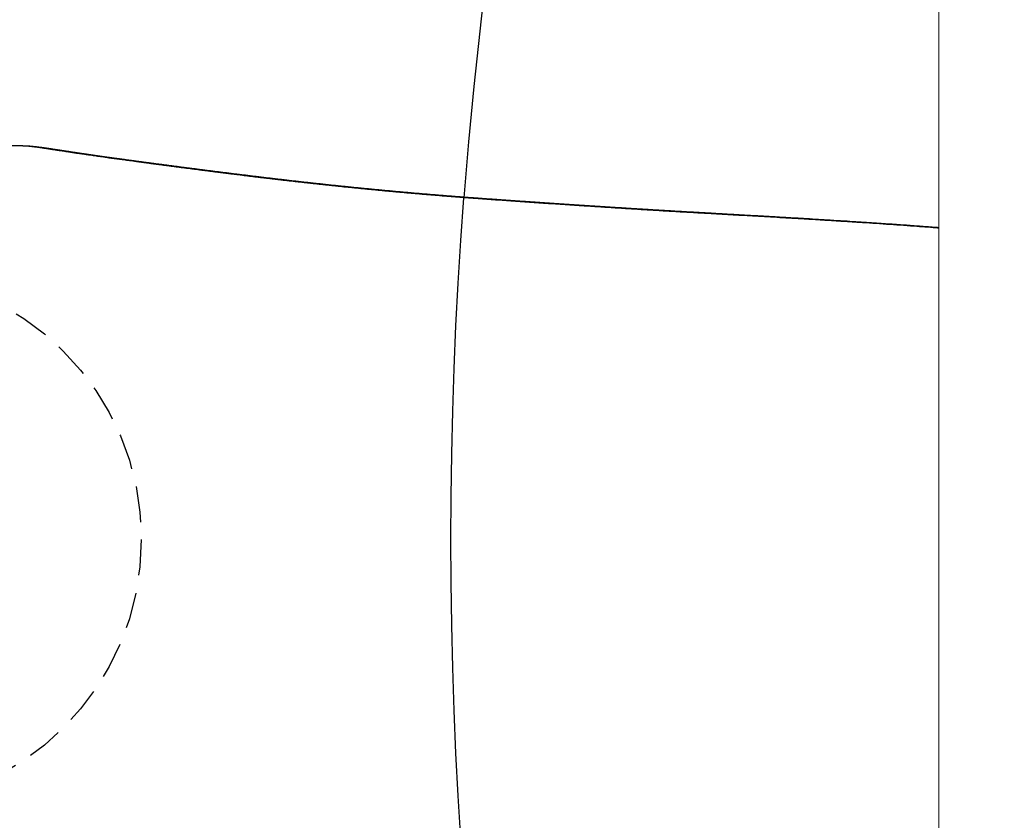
# Model space of a CAD drawing. Header units: millimetres. Extents: x -6792 to 22441, y -13430 to 4653.
# Tile 95 of 256: x -3667.23 to -3660.39, y -8078.49 to -8072.92. Entities that reach past the tile are written whole.
import ezdxf
from ezdxf import colors
from ezdxf.entities.mleader import LeaderData, LeaderLine
from ezdxf.math import Vec2, Vec3

# ---------------------------------------------------------------- set-up
doc = ezdxf.new("R2010")
doc.units = ezdxf.units.MM
doc.linetypes.add('DASHED', pattern=[19.05, 12.7, -6.35])
doc.linetypes.add('HIDDEN', pattern=[0.375, 0.25, -0.125])
doc.layers.add('_A_OPIS', color=253, linetype='Continuous', lineweight=9)
doc.layers.add('drzwi', color=30, linetype='Continuous', lineweight=20)
doc.styles.get("Standard").update_dxf_attribs({"font": 'arial.ttf'})

# ---------------------------------------------------------------- blocks, each defined once
blk = doc.blocks.new('_Dot')
at = {"color": 0, "linetype": 'ByBlock', "lineweight": -2}
blk.add_line((-0.5, 0), (-1, 0), dxfattribs=at)
at = {"color": 0, "linetype": 'ByBlock', "const_width": 0.5}
blk.add_lwpolyline([(-0.25, 0, 1), (0.25, 0, 1)], format="xyb", close=True, dxfattribs=at)

msp = doc.modelspace()

# ---------------------------------------------------------------- linework, layer by layer
for p, q in [((-3667.2088, -8073.802), (-3667.2092, -8073.802)), ((-3664.0452, -8074.1665), (-3664.0595, -8074.1674))]:
    msp.add_line(p, q)
at = {"color": 9, "linetype": 'HIDDEN', "true_color": 0xb8b8b8}
msp.add_circle((-3668.2344, -8076.5348), 1.85, dxfattribs=at)
msp.add_ellipse((-3644.2344, -8076.5348), major_axis=(0, -25), ratio=0.8, start_param=10.404929, end_param=10.900484)
at = {"color": 9, "linetype": 'DASHED', "true_color": 0xb8b8b8, "extrusion": (0, 0, -1)}
msp.add_ellipse((-3644.2344, -8076.5348), major_axis=(0, -25), ratio=0.8, start_param=1.475706, end_param=1.665886, dxfattribs=at)
for points, knots in [([(-3667.2092, -8073.802), (-3667.2108, -8073.802), (-3667.2135, -8073.802), (-3667.2172, -8073.802), (-3667.22, -8073.802), (-3667.2225, -8073.8019), (-3667.2249, -8073.8019), (-3667.2271, -8073.8019), (-3667.2291, -8073.8019), (-3667.231, -8073.8019), (-3667.2331, -8073.8019), (-3667.2352, -8073.8018), (-3667.2377, -8073.8018), (-3667.241, -8073.8018), (-3667.2452, -8073.8018), (-3667.2501, -8073.8018), (-3667.2544, -8073.8017), (-3667.2578, -8073.8017), (-3667.2602, -8073.8017), (-3667.2624, -8073.8017), (-3667.2643, -8073.8017), (-3667.2661, -8073.8017), (-3667.2677, -8073.8017), (-3667.2695, -8073.8016), (-3667.2715, -8073.8016), (-3667.2737, -8073.8016), (-3667.276, -8073.8016), (-3667.2782, -8073.8016), (-3667.2806, -8073.8016), (-3667.283, -8073.8016), (-3667.2855, -8073.8016), (-3667.2881, -8073.8016), (-3667.2916, -8073.8015), (-3667.2959, -8073.8015), (-3667.3005, -8073.8015), (-3667.3044, -8073.8015), (-3667.3076, -8073.8015), (-3667.3105, -8073.8015), (-3667.3132, -8073.8015), (-3667.3159, -8073.8015), (-3667.3183, -8073.8015), (-3667.3206, -8073.8014), (-3667.323, -8073.8014), (-3667.3257, -8073.8014), (-3667.3285, -8073.8014), (-3667.3316, -8073.8014), (-3667.3347, -8073.8014), (-3667.3376, -8073.8014), (-3667.3403, -8073.8014), (-3667.3429, -8073.8014), (-3667.3453, -8073.8014), (-3667.3474, -8073.8014), (-3667.3492, -8073.8014), (-3667.3513, -8073.8014), (-3667.3538, -8073.8014), (-3667.3567, -8073.8014), (-3667.3591, -8073.8014), (-3667.3611, -8073.8014), (-3667.3628, -8073.8014), (-3667.3647, -8073.8014), (-3667.3668, -8073.8014), (-3667.3691, -8073.8014), (-3667.3715, -8073.8014), (-3667.374, -8073.8014), (-3667.3769, -8073.8014), (-3667.38, -8073.8014), (-3667.3833, -8073.8014), (-3667.3863, -8073.8014), (-3667.3888, -8073.8014), (-3667.391, -8073.8014), (-3667.3931, -8073.8014), (-3667.3952, -8073.8014), (-3667.3974, -8073.8014), (-3667.3998, -8073.8014), (-3667.4015, -8073.8014), (-3667.4024, -8073.8014)], [0, 0, 0, 0, 0.025346, 0.041514, 0.055857, 0.06875, 0.08098, 0.092572, 0.102123, 0.112108, 0.12253, 0.133537, 0.146021, 0.160132, 0.184501, 0.210263, 0.236236, 0.250249, 0.263083, 0.274263, 0.283805, 0.292587, 0.301103, 0.309352, 0.320331, 0.331606, 0.343364, 0.355775, 0.366984, 0.379486, 0.392895, 0.406407, 0.419997, 0.446769, 0.473511, 0.49133, 0.507531, 0.522448, 0.536266, 0.54984, 0.563598, 0.574662, 0.586898, 0.600495, 0.615341, 0.631272, 0.648204, 0.662699, 0.676923, 0.690761, 0.703171, 0.713907, 0.72309, 0.731765, 0.746959, 0.761608, 0.777025, 0.784694, 0.793131, 0.802937, 0.814112, 0.826455, 0.839046, 0.851769, 0.864615, 0.883765, 0.901031, 0.916411, 0.929903, 0.940738, 0.951503, 0.96226, 0.973257, 0.985821, 1, 1, 1, 1]), ([(-3664.0595, -8074.1674), (-3664.0732, -8074.1664), (-3664.1008, -8074.1644), (-3664.1419, -8074.1613), (-3664.1827, -8074.1582), (-3664.2233, -8074.1551), (-3664.2637, -8074.1519), (-3664.3039, -8074.1486), (-3664.3438, -8074.1454), (-3664.3835, -8074.1421), (-3664.4229, -8074.1388), (-3664.4622, -8074.1354), (-3664.5014, -8074.132), (-3664.5404, -8074.1286), (-3664.5791, -8074.1251), (-3664.6175, -8074.1216), (-3664.6556, -8074.1181), (-3664.6934, -8074.1146), (-3664.7308, -8074.1111), (-3664.7679, -8074.1075), (-3664.8047, -8074.104), (-3664.8411, -8074.1004), (-3664.8772, -8074.0968), (-3664.9129, -8074.0932), (-3664.9483, -8074.0896), (-3664.9833, -8074.086), (-3665.0184, -8074.0824), (-3665.0535, -8074.0787), (-3665.0887, -8074.0749), (-3665.1235, -8074.0712), (-3665.1579, -8074.0675), (-3665.1924, -8074.0637), (-3665.227, -8074.0599), (-3665.2617, -8074.056), (-3665.2959, -8074.0521), (-3665.3298, -8074.0483), (-3665.3631, -8074.0445), (-3665.396, -8074.0407), (-3665.4285, -8074.0369), (-3665.4606, -8074.0331), (-3665.4922, -8074.0294), (-3665.5235, -8074.0257), (-3665.5545, -8074.022), (-3665.5852, -8074.0183), (-3665.6155, -8074.0146), (-3665.6453, -8074.0109), (-3665.6756, -8074.0072), (-3665.7064, -8074.0034), (-3665.7375, -8073.9996), (-3665.7682, -8073.9958), (-3665.7983, -8073.992), (-3665.828, -8073.9882), (-3665.8572, -8073.9846), (-3665.8859, -8073.9809), (-3665.9141, -8073.9773), (-3665.9419, -8073.9738), (-3665.9706, -8073.9701), (-3666.0003, -8073.9662), (-3666.0309, -8073.9623), (-3666.0608, -8073.9584), (-3666.0901, -8073.9546), (-3666.1188, -8073.9509), (-3666.1469, -8073.9472), (-3666.1744, -8073.9436), (-3666.2014, -8073.94), (-3666.2278, -8073.9365), (-3666.2536, -8073.9331), (-3666.2789, -8073.9298), (-3666.3038, -8073.9265), (-3666.3282, -8073.9232), (-3666.3523, -8073.92), (-3666.3759, -8073.9168), (-3666.399, -8073.9137), (-3666.4217, -8073.9107), (-3666.444, -8073.9077), (-3666.4658, -8073.9047), (-3666.4871, -8073.9018), (-3666.5079, -8073.899), (-3666.53, -8073.896), (-3666.5533, -8073.8928), (-3666.5775, -8073.8894), (-3666.601, -8073.8862), (-3666.6238, -8073.883), (-3666.6461, -8073.8799), (-3666.6676, -8073.8768), (-3666.6886, -8073.8739), (-3666.709, -8073.871), (-3666.7288, -8073.8681), (-3666.7471, -8073.8655), (-3666.7642, -8073.863), (-3666.78, -8073.8607), (-3666.7954, -8073.8584), (-3666.8104, -8073.8562), (-3666.825, -8073.8541), (-3666.8393, -8073.8519), (-3666.8532, -8073.8498), (-3666.8667, -8073.8478), (-3666.882, -8073.8455), (-3666.899, -8073.8429), (-3666.9173, -8073.8401), (-3666.9349, -8073.8374), (-3666.9518, -8073.8348), (-3666.9681, -8073.8323), (-3666.9837, -8073.8299), (-3666.9986, -8073.8275), (-3667.013, -8073.8253), (-3667.0268, -8073.8232), (-3667.04, -8073.8212), (-3667.0526, -8073.8193), (-3667.0648, -8073.8175), (-3667.0764, -8073.8157), (-3667.0877, -8073.8141), (-3667.0986, -8073.8126), (-3667.1092, -8073.8111), (-3667.1193, -8073.8097), (-3667.129, -8073.8085), (-3667.1382, -8073.8074), (-3667.1471, -8073.8063), (-3667.1556, -8073.8054), (-3667.1639, -8073.8046), (-3667.1722, -8073.8039), (-3667.1802, -8073.8032), (-3667.1892, -8073.8027), (-3667.1989, -8073.8022), (-3667.2055, -8073.8021), (-3667.2088, -8073.802)], [0, 0, 0, 0, 0.005164, 0.010329, 0.015494, 0.020658, 0.025822, 0.031005, 0.036188, 0.041372, 0.046555, 0.051738, 0.056984, 0.06223, 0.067476, 0.072723, 0.077968, 0.083214, 0.08846, 0.093707, 0.098953, 0.104199, 0.109444, 0.11469, 0.119937, 0.125183, 0.130428, 0.135872, 0.141317, 0.146762, 0.152206, 0.15765, 0.163343, 0.169037, 0.174731, 0.180424, 0.186117, 0.19181, 0.197503, 0.203197, 0.20889, 0.214583, 0.220354, 0.226126, 0.231897, 0.237669, 0.24344, 0.24976, 0.25608, 0.2624, 0.26872, 0.275039, 0.281377, 0.287715, 0.294054, 0.300392, 0.30673, 0.314114, 0.321498, 0.328883, 0.336267, 0.343651, 0.351036, 0.35842, 0.365804, 0.373187, 0.380571, 0.387955, 0.395339, 0.402843, 0.410348, 0.417853, 0.425358, 0.432951, 0.440545, 0.448138, 0.455736, 0.463333, 0.470931, 0.480459, 0.489988, 0.499517, 0.509046, 0.518575, 0.528119, 0.537663, 0.547208, 0.556752, 0.566296, 0.57459, 0.582884, 0.591178, 0.599474, 0.60777, 0.616066, 0.624348, 0.63263, 0.640912, 0.653338, 0.665764, 0.678196, 0.690629, 0.703064, 0.715499, 0.727921, 0.740344, 0.752769, 0.765193, 0.777621, 0.79005, 0.802479, 0.814908, 0.827734, 0.84056, 0.853387, 0.866213, 0.879042, 0.891871, 0.904701, 0.917531, 0.931434, 0.945337, 0.95924, 0.980096, 1, 1, 1, 1]), ([(-3664.0451, -8074.1654), (-3664.0505, -8074.165), (-3664.0613, -8074.1642), (-3664.0776, -8074.163), (-3664.0954, -8074.1617), (-3664.1149, -8074.1603), (-3664.1365, -8074.1586), (-3664.159, -8074.1569), (-3664.1823, -8074.1551), (-3664.2058, -8074.1533), (-3664.2291, -8074.1515), (-3664.2523, -8074.1497), (-3664.2754, -8074.1478), (-3664.2984, -8074.146), (-3664.3212, -8074.1441), (-3664.3438, -8074.1423), (-3664.3663, -8074.1404), (-3664.3887, -8074.1385), (-3664.4111, -8074.1367), (-3664.4333, -8074.1348), (-3664.4555, -8074.1329), (-3664.4776, -8074.131), (-3664.4996, -8074.129), (-3664.5214, -8074.1271), (-3664.5432, -8074.1252), (-3664.5648, -8074.1233), (-3664.5863, -8074.1213), (-3664.6077, -8074.1194), (-3664.629, -8074.1175), (-3664.6503, -8074.1155), (-3664.6714, -8074.1135), (-3664.6925, -8074.1116), (-3664.7134, -8074.1096), (-3664.7343, -8074.1076), (-3664.7551, -8074.1056), (-3664.7758, -8074.1036), (-3664.7964, -8074.1016), (-3664.8169, -8074.0996), (-3664.8373, -8074.0976), (-3664.8576, -8074.0956), (-3664.8778, -8074.0936), (-3664.898, -8074.0916), (-3664.918, -8074.0896), (-3664.938, -8074.0875), (-3664.9579, -8074.0855), (-3664.9777, -8074.0834), (-3664.9974, -8074.0814), (-3665.017, -8074.0794), (-3665.0366, -8074.0773), (-3665.0561, -8074.0753), (-3665.0755, -8074.0732), (-3665.0948, -8074.0711), (-3665.114, -8074.0691), (-3665.1331, -8074.067), (-3665.1522, -8074.0649), (-3665.1712, -8074.0629), (-3665.1901, -8074.0608), (-3665.2089, -8074.0587), (-3665.2277, -8074.0566), (-3665.2464, -8074.0546), (-3665.265, -8074.0525), (-3665.2835, -8074.0504), (-3665.3019, -8074.0483), (-3665.3202, -8074.0462), (-3665.3384, -8074.0441), (-3665.3566, -8074.0421), (-3665.3747, -8074.04), (-3665.3927, -8074.0379), (-3665.4106, -8074.0358), (-3665.4285, -8074.0337), (-3665.4463, -8074.0317), (-3665.464, -8074.0296), (-3665.4816, -8074.0275), (-3665.4992, -8074.0254), (-3665.5167, -8074.0233), (-3665.5341, -8074.0213), (-3665.5514, -8074.0192), (-3665.5686, -8074.0171), (-3665.5858, -8074.015), (-3665.6028, -8074.013), (-3665.6198, -8074.0109), (-3665.6368, -8074.0089), (-3665.6536, -8074.0068), (-3665.6703, -8074.0047), (-3665.687, -8074.0027), (-3665.7036, -8074.0007), (-3665.72, -8073.9986), (-3665.7365, -8073.9966), (-3665.7528, -8073.9945), (-3665.7691, -8073.9925), (-3665.7853, -8073.9905), (-3665.8014, -8073.9885), (-3665.8175, -8073.9864), (-3665.8335, -8073.9844), (-3665.8494, -8073.9824), (-3665.8653, -8073.9804), (-3665.881, -8073.9784), (-3665.8967, -8073.9764), (-3665.9123, -8073.9745), (-3665.9278, -8073.9725), (-3665.9432, -8073.9705), (-3665.9585, -8073.9685), (-3665.9738, -8073.9666), (-3665.9889, -8073.9646), (-3666.004, -8073.9627), (-3666.019, -8073.9608), (-3666.034, -8073.9588), (-3666.0489, -8073.9569), (-3666.0637, -8073.955), (-3666.0784, -8073.9531), (-3666.093, -8073.9512), (-3666.1076, -8073.9493), (-3666.1221, -8073.9474), (-3666.1366, -8073.9455), (-3666.151, -8073.9436), (-3666.1653, -8073.9417), (-3666.1796, -8073.9398), (-3666.1938, -8073.938), (-3666.2079, -8073.9361), (-3666.2219, -8073.9343), (-3666.2357, -8073.9325), (-3666.2493, -8073.9307), (-3666.263, -8073.9288), (-3666.2766, -8073.9271), (-3666.2901, -8073.9253), (-3666.3035, -8073.9235), (-3666.3169, -8073.9217), (-3666.3301, -8073.9199), (-3666.3433, -8073.9182), (-3666.3564, -8073.9164), (-3666.3694, -8073.9147), (-3666.3823, -8073.913), (-3666.3951, -8073.9112), (-3666.4079, -8073.9095), (-3666.4206, -8073.9078), (-3666.4333, -8073.9061), (-3666.4458, -8073.9044), (-3666.4582, -8073.9027), (-3666.4706, -8073.9011), (-3666.4828, -8073.8994), (-3666.495, -8073.8977), (-3666.5071, -8073.8961), (-3666.5191, -8073.8944), (-3666.531, -8073.8928), (-3666.5429, -8073.8912), (-3666.5547, -8073.8896), (-3666.5663, -8073.8879), (-3666.5779, -8073.8863), (-3666.5894, -8073.8847), (-3666.6008, -8073.8832), (-3666.612, -8073.8816), (-3666.6232, -8073.88), (-3666.6343, -8073.8785), (-3666.6453, -8073.8769), (-3666.6562, -8073.8754), (-3666.667, -8073.8739), (-3666.6777, -8073.8724), (-3666.6883, -8073.8708), (-3666.6988, -8073.8693), (-3666.7093, -8073.8679), (-3666.7196, -8073.8664), (-3666.7299, -8073.8649), (-3666.7401, -8073.8634), (-3666.7502, -8073.8619), (-3666.7603, -8073.8605), (-3666.7704, -8073.859), (-3666.7804, -8073.8575), (-3666.7902, -8073.8561), (-3666.8, -8073.8546), (-3666.8097, -8073.8532), (-3666.8193, -8073.8518), (-3666.8289, -8073.8504), (-3666.8383, -8073.8489), (-3666.8476, -8073.8475), (-3666.8569, -8073.8461), (-3666.8661, -8073.8448), (-3666.8752, -8073.8434), (-3666.8842, -8073.842), (-3666.8932, -8073.8407), (-3666.902, -8073.8393), (-3666.9109, -8073.838), (-3666.9196, -8073.8366), (-3666.9283, -8073.8353), (-3666.9369, -8073.834), (-3666.9455, -8073.8327), (-3666.9539, -8073.8314), (-3666.9623, -8073.8301), (-3666.9706, -8073.8289), (-3666.9788, -8073.8276), (-3666.987, -8073.8264), (-3666.9951, -8073.8252), (-3667.0032, -8073.824), (-3667.0113, -8073.8228), (-3667.0193, -8073.8216), (-3667.0274, -8073.8204), (-3667.0354, -8073.8192), (-3667.0434, -8073.8181), (-3667.0513, -8073.8169), (-3667.0593, -8073.8158), (-3667.0673, -8073.8147), (-3667.0754, -8073.8136), (-3667.0835, -8073.8125), (-3667.0917, -8073.8114), (-3667.1, -8073.8104), (-3667.1085, -8073.8094), (-3667.1173, -8073.8083), (-3667.1262, -8073.8073), (-3667.1354, -8073.8064), (-3667.1448, -8073.8055), (-3667.1545, -8073.8046), (-3667.1646, -8073.8039), (-3667.1751, -8073.8032), (-3667.186, -8073.8026), (-3667.197, -8073.8022), (-3667.2045, -8073.8021), (-3667.2084, -8073.802), (-3667.2086, -8073.802)], [0, 0, 0, 0, 0.002013, 0.004064, 0.006124, 0.008739, 0.011458, 0.014318, 0.017349, 0.020341, 0.023344, 0.026338, 0.029325, 0.032303, 0.035274, 0.038238, 0.041195, 0.044145, 0.047102, 0.050061, 0.053023, 0.055986, 0.058948, 0.061908, 0.064862, 0.06781, 0.070751, 0.0737, 0.076654, 0.079609, 0.082565, 0.085523, 0.088481, 0.091442, 0.094405, 0.09737, 0.100337, 0.103307, 0.106281, 0.109257, 0.112238, 0.115222, 0.11821, 0.121202, 0.1242, 0.127202, 0.130209, 0.133222, 0.13624, 0.139265, 0.142296, 0.145333, 0.148377, 0.151428, 0.154487, 0.157553, 0.160627, 0.16371, 0.166801, 0.1699, 0.173009, 0.17612, 0.17924, 0.182368, 0.185506, 0.188653, 0.19181, 0.194977, 0.198155, 0.201343, 0.204543, 0.207753, 0.210975, 0.214209, 0.217456, 0.220715, 0.223986, 0.227263, 0.230551, 0.233856, 0.237175, 0.240507, 0.243851, 0.247205, 0.250567, 0.253941, 0.257333, 0.26074, 0.264163, 0.267601, 0.271056, 0.274528, 0.278022, 0.281533, 0.285058, 0.288597, 0.292151, 0.29572, 0.299304, 0.302905, 0.306523, 0.310158, 0.313811, 0.317482, 0.321172, 0.324882, 0.328613, 0.332364, 0.336136, 0.339931, 0.343749, 0.34759, 0.351456, 0.355347, 0.359264, 0.363208, 0.367179, 0.371179, 0.375209, 0.379269, 0.383227, 0.387284, 0.391364, 0.39547, 0.3996, 0.403756, 0.407937, 0.412143, 0.416375, 0.420632, 0.424916, 0.429225, 0.433559, 0.437953, 0.442359, 0.446791, 0.451251, 0.455738, 0.460254, 0.464801, 0.469379, 0.473989, 0.478633, 0.483312, 0.488022, 0.492775, 0.497554, 0.50236, 0.507196, 0.512061, 0.516957, 0.521884, 0.526845, 0.531839, 0.536868, 0.541934, 0.547037, 0.552179, 0.557362, 0.562587, 0.567856, 0.57317, 0.578531, 0.583942, 0.589408, 0.594979, 0.600591, 0.606246, 0.611946, 0.617692, 0.623487, 0.629332, 0.63523, 0.641182, 0.647192, 0.653261, 0.659393, 0.665591, 0.671859, 0.678198, 0.684615, 0.691113, 0.697728, 0.704351, 0.711049, 0.717826, 0.724686, 0.731635, 0.738677, 0.745819, 0.753069, 0.760433, 0.76792, 0.77554, 0.783304, 0.791226, 0.7993, 0.807517, 0.815916, 0.824516, 0.83334, 0.842415, 0.851774, 0.861455, 0.871507, 0.881988, 0.89297, 0.90452, 0.916238, 0.928628, 0.941738, 0.955575, 0.970002, 0.984693, 0.999125, 1, 1, 1, 1]), ([(-3660.846, -8074.3726), (-3660.8525, -8074.3721), (-3660.8844, -8074.3696), (-3660.9418, -8074.3653), (-3661.0245, -8074.3591), (-3661.1135, -8074.3528), (-3661.2087, -8074.3461), (-3661.3039, -8074.3397), (-3661.4098, -8074.3327), (-3661.5264, -8074.3253), (-3661.6536, -8074.3174), (-3661.7666, -8074.3106), (-3661.8654, -8074.3048), (-3661.9501, -8074.2999), (-3662.0347, -8074.295), (-3662.1168, -8074.2903), (-3662.1963, -8074.2858), (-3662.2733, -8074.2815), (-3662.3502, -8074.2771), (-3662.4219, -8074.2731), (-3662.4885, -8074.2693), (-3662.5498, -8074.2658), (-3662.6111, -8074.2623), (-3662.6723, -8074.2588), (-3662.7314, -8074.2553), (-3662.7884, -8074.2519), (-3662.8434, -8074.2486), (-3662.8983, -8074.2453), (-3662.953, -8074.2419), (-3663.0085, -8074.2384), (-3663.0648, -8074.2348), (-3663.1219, -8074.2312), (-3663.1789, -8074.2275), (-3663.2357, -8074.2238), (-3663.2957, -8074.2199), (-3663.3589, -8074.2158), (-3663.4252, -8074.2114), (-3663.4913, -8074.207), (-3663.5572, -8074.2026), (-3663.6229, -8074.1981), (-3663.6884, -8074.1936), (-3663.7536, -8074.1891), (-3663.8172, -8074.1847), (-3663.8792, -8074.1803), (-3663.9396, -8074.1761), (-3663.9997, -8074.1718), (-3664.0395, -8074.1689), (-3664.0595, -8074.1674)], [0.4430248, 0.4430248, 0.4430248, 0.4430248, 0.446309, 0.4593682, 0.4724269, 0.4886283, 0.5048298, 0.5210315, 0.537233, 0.558838, 0.580443, 0.602048, 0.616437, 0.6308262, 0.6452152, 0.6596042, 0.6727242, 0.6858444, 0.6989645, 0.7120844, 0.7225898, 0.7330957, 0.7436017, 0.7541073, 0.7646124, 0.7741142, 0.7836166, 0.7931192, 0.8026217, 0.8121235, 0.8221041, 0.8320851, 0.8420663, 0.8520474, 0.862028, 0.8737616, 0.8854957, 0.8972298, 0.9089634, 0.9207149, 0.9324671, 0.9442192, 0.9559708, 0.9669778, 0.9779854, 0.988993, 1, 1, 1, 1]), ([(-3660.846, -8074.3697), (-3660.8575, -8074.3688), (-3660.8851, -8074.3667), (-3660.9292, -8074.3633), (-3660.9792, -8074.3596), (-3661.0309, -8074.3558), (-3661.0849, -8074.3519), (-3661.1413, -8074.348), (-3661.2006, -8074.3438), (-3661.2637, -8074.3395), (-3661.3312, -8074.335), (-3661.4048, -8074.3302), (-3661.4866, -8074.3249), (-3661.5793, -8074.3191), (-3661.6736, -8074.3133), (-3661.7625, -8074.3079), (-3661.8381, -8074.3034), (-3661.9054, -8074.2995), (-3661.9664, -8074.296), (-3662.023, -8074.2927), (-3662.0763, -8074.2896), (-3662.1287, -8074.2866), (-3662.1804, -8074.2837), (-3662.2314, -8074.2808), (-3662.2802, -8074.278), (-3662.3271, -8074.2754), (-3662.3724, -8074.2728), (-3662.4162, -8074.2703), (-3662.4587, -8074.2679), (-3662.4997, -8074.2656), (-3662.5394, -8074.2633), (-3662.5778, -8074.2611), (-3662.6151, -8074.259), (-3662.6513, -8074.2569), (-3662.6854, -8074.2549), (-3662.7182, -8074.2529), (-3662.7502, -8074.251), (-3662.7827, -8074.2491), (-3662.8151, -8074.2472), (-3662.8474, -8074.2452), (-3662.8795, -8074.2432), (-3662.9115, -8074.2413), (-3662.9434, -8074.2393), (-3662.9755, -8074.2373), (-3663.0081, -8074.2353), (-3663.0414, -8074.2332), (-3663.0753, -8074.231), (-3663.1097, -8074.2288), (-3663.1447, -8074.2266), (-3663.1803, -8074.2243), (-3663.2165, -8074.2219), (-3663.2529, -8074.2196), (-3663.2891, -8074.2172), (-3663.3249, -8074.2149), (-3663.3603, -8074.2125), (-3663.3955, -8074.2102), (-3663.4303, -8074.2079), (-3663.4648, -8074.2056), (-3663.4991, -8074.2033), (-3663.533, -8074.201), (-3663.5668, -8074.1988), (-3663.6002, -8074.1965), (-3663.6335, -8074.1942), (-3663.6665, -8074.192), (-3663.6994, -8074.1897), (-3663.732, -8074.1875), (-3663.7644, -8074.1853), (-3663.7966, -8074.183), (-3663.8286, -8074.1808), (-3663.8604, -8074.1785), (-3663.8921, -8074.1763), (-3663.9235, -8074.1741), (-3663.9548, -8074.1719), (-3663.9858, -8074.1697), (-3664.0159, -8074.1675), (-3664.0357, -8074.1661), (-3664.0452, -8074.1654)], [0.4461077, 0.4461077, 0.4461077, 0.4461077, 0.4519761, 0.4601971, 0.4686895, 0.4774894, 0.486643, 0.4962097, 0.5062676, 0.5169237, 0.528329, 0.5407075, 0.5544058, 0.5699579, 0.5879071, 0.6024248, 0.6152253, 0.6264479, 0.6366998, 0.6462769, 0.6553112, 0.663901, 0.6729961, 0.6816646, 0.689963, 0.6979465, 0.7056571, 0.713128, 0.7203858, 0.7274066, 0.7341861, 0.740753, 0.7471313, 0.7533408, 0.7593978, 0.7647016, 0.7702958, 0.7759075, 0.7815023, 0.7870804, 0.7926423, 0.7981884, 0.8037192, 0.8092366, 0.8149154, 0.8207284, 0.8266369, 0.8326482, 0.8387695, 0.8450093, 0.8513767, 0.8578225, 0.864175, 0.8704786, 0.8767354, 0.8829469, 0.8891149, 0.8952408, 0.901326, 0.9073636, 0.9133721, 0.919351, 0.9253013, 0.9312238, 0.9371196, 0.9429894, 0.948834, 0.9546544, 0.9604512, 0.9662253, 0.9719774, 0.9777083, 0.9834187, 0.9891093, 0.9947536, 1, 1, 1, 1])]:
    msp.add_open_spline(points, degree=3, knots=knots)
at = {"layer": 'drzwi', "color": 3}
msp.add_lwpolyline([(-3911.0876, -7907.1628), (-3660.846, -7907.1628), (-3660.846, -8194.2747), (-3911.0876, -8194.2747)], close=True, dxfattribs=at)

# ---------------------------------------------------------------- leaders
at = {"layer": '_A_OPIS', "linetype": 'ByBlock'}
ml = msp.add_multileader_mtext('Standard', dxfattribs=at)
ml.set_content('COKOLIKI PRZYŚCIENNE O WYS. OK. 7-8 CM\\PZ PŁYTEK FORMATU 60X120CM CIĘTYCH\\PWZDŁUŻ NA 7-8 NP. OPTIMUM GRAND\\PCOLOURS GRAPHITE MAT FUGA 2 MM\\PO KOLORZE ZBLIŻONYM DO\\PPŁYTKI (GRAFIT)', color=256)
ml.set_leader_properties(color=256, linetype='ByLayer', lineweight=-1)
ml.set_arrow_properties(name='DOT')
ml.build(insert=Vec2(0, 0))
ml.multileader.update_dxf_attribs({"text_left_attachment_type": 6, "text_right_attachment_type": 5, "dogleg_length": 3, "arrow_head_size": 6})
ctx = ml.context
ctx.base_point, ctx.char_height, ctx.arrow_head_size, ctx.plane_origin, ctx.plane_x_axis, ctx.plane_y_axis = Vec3(-3480.9989, -8148.0368), 5, 6, Vec3(-4028.3685, -7988.9643), Vec3(0.00063, 1), Vec3(-1, 0.00063)
ctx.left_attachment, ctx.right_attachment = 6, 5
notes = []
notes.append((ctx, [(0, (1, 1, 0), (-3535.2816, -7989.2717), (-0.00063, -1), 5.014, [(0, [(-3444.6086, -7989.3318)], 0, [])])]))
ctx.mtext.insert, ctx.mtext.text_direction, ctx.mtext.rotation, ctx.mtext.line_spacing_factor, ctx.mtext.flow_direction = Vec3(-3474.4334, -7996.324), Vec3(-0.00063, -1), 4.711759, 1.2, 5
for ctx, leaders in notes:
    for number, flags, end, landing, length, lines in leaders:
        leader = LeaderData()
        leader.index, (leader.has_last_leader_line, leader.has_dogleg_vector, leader.attachment_direction) = number, flags
        leader.last_leader_point, leader.dogleg_vector, leader.dogleg_length = Vec3(end), Vec3(landing), length
        for number, points, colour, breaks in lines:
            line = LeaderLine()
            line.index, line.vertices, line.color, line.breaks = number, Vec3.list(points), colors.encode_raw_color(colour), breaks
            leader.lines.append(line)
        ctx.leaders.append(leader)

doc.saveas('drawing.dxf')
